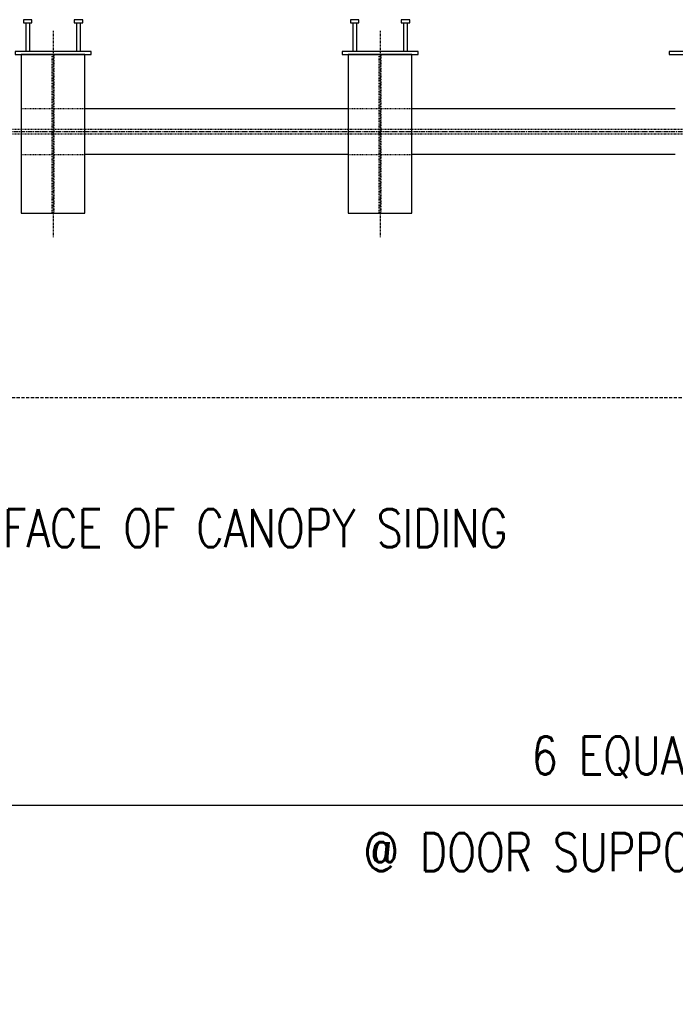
# Model space of a CAD drawing. Header units: inches. Extents: x 765 to 9567, y -1131 to -304.
# Tile 6 of 31: x 5281 to 5384, y -1131 to -975. Entities that reach past the tile are written whole.
import ezdxf
from ezdxf import colors
from ezdxf.entities.mleader import LeaderData, LeaderLine
from ezdxf.math import Vec2, Vec3

# ---------------------------------------------------------------- set-up
doc = ezdxf.new("R2010")
doc.units = ezdxf.units.IN
doc.header["$MEASUREMENT"] = 0
doc.header["$PDMODE"] = 2
for name, pattern in [('Center 1_4_', [0.53125, 0.25, -0.09375, 0.09375, -0.09375]), ('CENTER2', [1.125, 0.75, -0.125, 0.125, -0.125]), ('Dash', [0.25, 0.125, -0.125]), ('DASHED', [0.75, 0.5, -0.25]), ('HIDDEN2', [0.1875, 0.125, -0.0625]), ('HIDDEN4', [0.09375, 0.0625, -0.03125])]:
    doc.linetypes.add(name, pattern=pattern)
doc.layers.get('Defpoints').update_dxf_attribs({"color": 243})
for name, color, linetype in [('S-ANNO-CNTR', 1, 'CENTER2'), ('S-ANNO-DIMS', 1, 'Continuous'), ('S-ANNO-TEXT', 2, 'Continuous'), ('S-BEAM', 10, 'Continuous'), ('S-BEAM-HDLN', 1, 'Dash'), ('S-DETL-CNTR', 1, 'Center 1_4_'), ('S-DETL-LIGHT', 2, 'Continuous'), ('S-DETL-MBND-HIDE', 1, 'HIDDEN2'), ('S-DETL-MBND2', 2, 'Continuous')]:
    doc.layers.add(name, color=color, linetype=linetype)
doc.styles.add('Annotative', font='romans.shx', dxfattribs={"width": 0.8, "height": 0.125})
doc.dimstyles.new('Annotative', dxfattribs={"dimscale": 0, "dimtxt": 0.125, "dimasz": 0.125, "dimexe": 0.179688, "dimexo": 0.0625, "dimgap": 0.09, "dimtad": 1, "dimdec": 3, "dimzin": 3, "dimdsep": 46, "dimlunit": 4, "dimtxsty": 'Annotative', "dimcen": 0.09, "dimclrt": 2, "dimazin": 2, "dimtfac": 1, "dimtdec": 3, "dimtmove": 1, "dimatfit": 3, "dimfxl": 1, "dimtfill": 1, "dimfrac": 2, "dimtolj": 1, "dimtzin": 0, "dimarcsym": 0})

# ---------------------------------------------------------------- blocks, each defined once
blk = doc.blocks.new('*D23')
at = {"layer": 'Defpoints', "color": 0, "transparency": 16777216}
for p in [(5234.72, -1009.69), (5543.72, -1009.69), (5234.72, -1099.24)]:
    blk.add_point(p, dxfattribs=at)
at = {"layer": 'S-ANNO-DIMS', "color": 0, "lineweight": -2, "transparency": 16777216}
for p, q in [((5234.72, -1012.69), (5234.72, -1107.86)), ((5543.72, -1012.69), (5543.72, -1107.86)), ((5537.72, -1099.24), (5240.72, -1099.24))]:
    blk.add_line(p, q, dxfattribs=at)
at = {"layer": 'S-ANNO-DIMS', "color": 0, "transparency": 16777216}
for points in [[(5240.72, -1098.24), (5240.72, -1100.24), (5234.72, -1099.24)], [(5537.72, -1098.24), (5537.72, -1100.24), (5543.72, -1099.24)]]:
    blk.add_solid(points, dxfattribs=at)
at = {"layer": 'S-ANNO-DIMS', "color": 2, "transparency": 16777216, "insert": (5389.22, -1091.63), "char_height": 6, "attachment_point": 5, "style": 'Annotative', "bg_fill": 3, "box_fill_scale": 1.25, "bg_fill_color": 256, "bg_fill_true_color": 13158600, "bg_fill_transparency": 0}
blk.add_mtext('\\A1;6 EQUAL SPACES', dxfattribs=at)
at = {"layer": 'S-ANNO-DIMS', "color": 2, "transparency": 16777216, "insert": (5389.22, -1106.56), "char_height": 6, "attachment_point": 5, "style": 'Annotative', "bg_fill": 3, "box_fill_scale": 1.25, "bg_fill_color": 256, "bg_fill_true_color": 13158600, "bg_fill_transparency": 0}
blk.add_mtext('\\A1;@ DOOR SUPPORT BEAM EMBEDS', dxfattribs=at)

msp = doc.modelspace()

# ---------------------------------------------------------------- linework, layer by layer
at = {"layer": 'S-ANNO-CNTR'}
msp.add_line((4859.2005, -993.0604), (5579.7226, -993.0604), dxfattribs=at)
at = {"layer": 'S-BEAM'}
for points in [[(5291.2305, -980.9383), (5281.2005, -980.9383), (5281.2005, -1005.9383), (5291.2305, -1005.9383)], [(5342.7305, -980.9383), (5332.7005, -980.9383), (5332.7005, -1005.9383), (5342.7305, -1005.9383)]]:
    msp.add_lwpolyline(points, close=True, dxfattribs=at)
at = {"layer": 'S-BEAM-HDLN'}
for points in [[(5286.4005, -1005.9383), (5286.4005, -980.9383), (5286.0305, -980.9383), (5286.0305, -1005.9383)], [(5337.9005, -1005.9383), (5337.9005, -980.9383), (5337.5305, -980.9383), (5337.5305, -1005.9383)]]:
    msp.add_lwpolyline(points, close=True, dxfattribs=at)
at = {"layer": 'S-DETL-CNTR'}
for p, q in [((5286.2155, -977.1883), (5286.2155, -1009.6883)), ((5337.7155, -977.1883), (5337.7155, -1009.6883))]:
    msp.add_line(p, q, dxfattribs=at)
at = {"layer": 'S-DETL-LIGHT'}
for points in [[(5282.8848, -975.9265), (5282.8848, -975.4541), (5281.5462, -975.4541), (5281.5462, -975.9265)], [(5290.8848, -975.9265), (5290.8848, -975.4541), (5289.5462, -975.4541), (5289.5462, -975.9265)], [(5334.3848, -975.9265), (5334.3848, -975.4541), (5333.0462, -975.4541), (5333.0462, -975.9265)], [(5342.3848, -975.9265), (5342.3848, -975.4541), (5341.0462, -975.4541), (5341.0462, -975.9265)], [(5292.2155, -980.9383), (5292.2155, -980.4383), (5280.2155, -980.4383), (5280.2155, -980.9383)], [(5343.7155, -980.9383), (5343.7155, -980.4383), (5331.7155, -980.4383), (5331.7155, -980.9383)], [(5395.2155, -980.9383), (5395.2155, -980.4383), (5383.2155, -980.4383), (5383.2155, -980.9383)]]:
    msp.add_lwpolyline(points, close=True, dxfattribs=at)
for points in [[(5281.9006, -975.9265), (5281.9006, -980.4383)], [(5282.5305, -980.4383), (5282.5305, -975.9265)], [(5289.9006, -975.9265), (5289.9006, -980.4383)], [(5290.5305, -980.4383), (5290.5305, -975.9265)], [(5333.4006, -975.9265), (5333.4006, -980.4383)], [(5334.0305, -980.4383), (5334.0305, -975.9265)], [(5341.4006, -975.9265), (5341.4006, -980.4383)], [(5342.0305, -980.4383), (5342.0305, -975.9265)]]:
    msp.add_lwpolyline(points, dxfattribs=at)
at = {"layer": 'S-DETL-MBND-HIDE', "linetype": 'HIDDEN4'}
for p, q in [((5281.2005, -989.4383), (5291.2305, -989.4383)), ((5332.7005, -989.4383), (5342.7305, -989.4383)), ((5281.2005, -996.6824), (5291.2305, -996.6824)), ((5332.7005, -996.6824), (5342.7305, -996.6824))]:
    msp.add_line(p, q, dxfattribs=at)
at = {"layer": 'S-DETL-MBND-HIDE'}
for p, q in [((4862.2005, -992.6863), (5576.7226, -992.6863)), ((4862.2005, -993.4344), (5576.7226, -993.4344))]:
    msp.add_line(p, q, dxfattribs=at)
at = {"layer": 'S-DETL-MBND2'}
for p, q in [((5291.2305, -989.4383), (5332.7005, -989.4383)), ((5342.7305, -989.4383), (5384.2005, -989.4383)), ((5332.7005, -996.6824), (5291.2305, -996.6824)), ((5384.2005, -996.6824), (5342.7305, -996.6824))]:
    msp.add_line(p, q, dxfattribs=at)

# ---------------------------------------------------------------- leaders
at = {"layer": 'S-ANNO-TEXT'}
ml = msp.add_multileader_mtext('Standard', dxfattribs=at)
ml.set_content('FACE OF CANOPY SIDING', color=2, style='Annotative')
ml.set_leader_properties(color=1)
ml.build(insert=Vec2(0, 0))
ml.multileader.update_dxf_attribs({"dogleg_length": 0.36, "arrow_head_size": 6, "scale": 48})
ctx = ml.context
ctx.base_point, ctx.scale, ctx.char_height, ctx.arrow_head_size, ctx.landing_gap_size, ctx.plane_origin = Vec3(5274.01, -1055.543), 48, 6, 6, 4.32, Vec3(5265.6512, -1045.8512)
notes = []
notes.append((ctx, [(0, (1, 1, 0), (5265.6512, -1055.543), (1, 0), 8.3588, [(0, [(5259.0859, -1034.9383)], 0, [])])]))
ctx.mtext.insert, ctx.mtext.flow_direction = Vec3(5278.33, -1052.543), 5
for ctx, leaders in notes:
    for number, flags, end, landing, length, lines in leaders:
        leader = LeaderData()
        leader.index, (leader.has_last_leader_line, leader.has_dogleg_vector, leader.attachment_direction) = number, flags
        leader.last_leader_point, leader.dogleg_vector, leader.dogleg_length = Vec3(end), Vec3(landing), length
        for number, points, colour, breaks in lines:
            line = LeaderLine()
            line.index, line.vertices, line.color, line.breaks = number, Vec3.list(points), colors.encode_raw_color(colour), breaks
            leader.lines.append(line)
        ctx.leaders.append(leader)

# ---------------------------------------------------------------- next in the draw order: dimensions: what is measured, and where the dimension line sits
at = {"layer": 'S-ANNO-DIMS'}
dim = msp.add_linear_dim(base=(5234.7155, -1099.2388), p1=(5543.7155, -1009.6883), p2=(5234.7155, -1009.6883), angle=0, text='6 EQUAL SPACES\\X@ DOOR SUPPORT BEAM EMBEDS', dimstyle='Annotative', override={"dimpost": '\\X'}, dxfattribs=at)
dim.commit()
dim.dimension.update_dxf_attribs({"geometry": '*D23', "text_midpoint": (5389.2155, -1099.2388)})

# ---------------------------------------------------------------- next in the draw order: linework, layer by layer
at = {"layer": 'S-DETL-MBND-HIDE', "linetype": 'DASHED'}
msp.add_lwpolyline([(4871.7155, -980.9383), (4871.7155, -1034.9383), (5633.7155, -1034.9383), (5633.7155, -980.9383)], dxfattribs=at)

doc.saveas('drawing.dxf')
